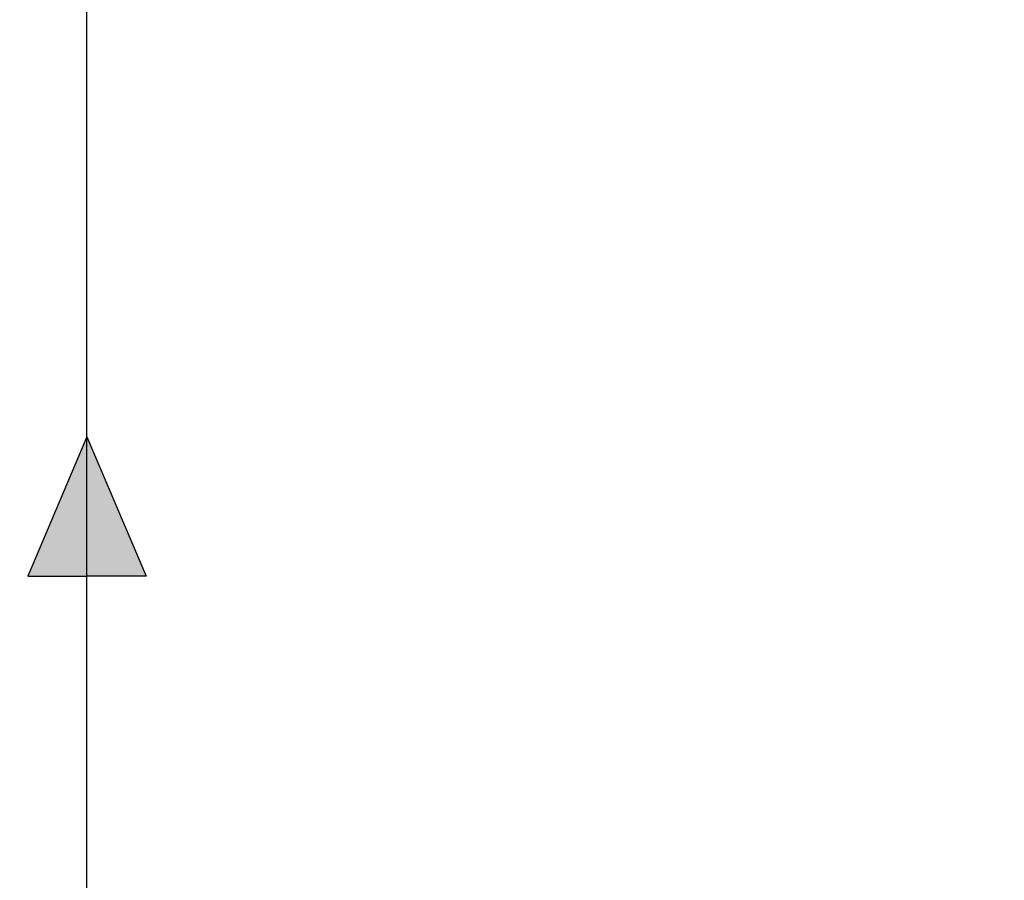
# Model space of a CAD drawing. Header units: metres. Extents: x 1333.9 to 1416.6, y -82.7 to -2.5.
# Tile 55 of 160: x 1364.1 to 1368.2, y -12.4 to -8.8. Entities that reach past the tile are written whole.
import ezdxf

# ---------------------------------------------------------------- set-up
doc = ezdxf.new("R2010")
doc.units = ezdxf.units.M
doc.linetypes.add('AUSGEZOGEN', pattern=[0])
doc.layers.add('XR$5$ZR_SW', color=1, linetype='AUSGEZOGEN', lineweight=25)
doc.layers.add('XR$5$ZR_TW_K', color=94, linetype='AUSGEZOGEN', lineweight=13)

# ---------------------------------------------------------------- blocks, each defined once
blk = doc.blocks.new('A$C5506da89')
at = {"layer": 'XR$5$ZR_TW_K', "lineweight": 25, "true_color": 0x000000, "transparency": 33554687}
blk.add_hatch(color=18, dxfattribs=at).paths.add_polyline_path([(-0.01488, -0.00631), (0, 0), (-0.01488, 0.00631)])
at = {"layer": 'XR$5$ZR_SW', "color": 7, "lineweight": 25, "transparency": 33554687}
for points in [[(0, 0), (-0.01488, 0.00631), (-0.01488, 0)], [(0, 0), (-0.01488, -0.00631), (-0.01488, 0)]]:
    blk.add_lwpolyline(points, dxfattribs=at)

msp = doc.modelspace()

# ---------------------------------------------------------------- linework, layer by layer
at = {"layer": 'XR$5$ZR_SW', "color": 7, "lineweight": 25, "transparency": 33554687}
msp.add_lwpolyline([(1368.2235, -36.9731), (1368.2235, -20.412), (1364.3726, -13.5105), (1364.3726, -7.6232), (1362.7342, -5.1006)], dxfattribs=at)

# ---------------------------------------------------------------- block references
at = {"layer": 'XR$5$ZR_TW_K', "color": 7, "linetype": 'AUSGEZOGEN', "lineweight": 25, "transparency": 33554687, "xscale": 39.37007874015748, "yscale": 39.37007874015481, "rotation": 90}
msp.add_blockref('A$C5506da89', (1364.3726, -10.5669), dxfattribs=at)

doc.saveas('drawing.dxf')
